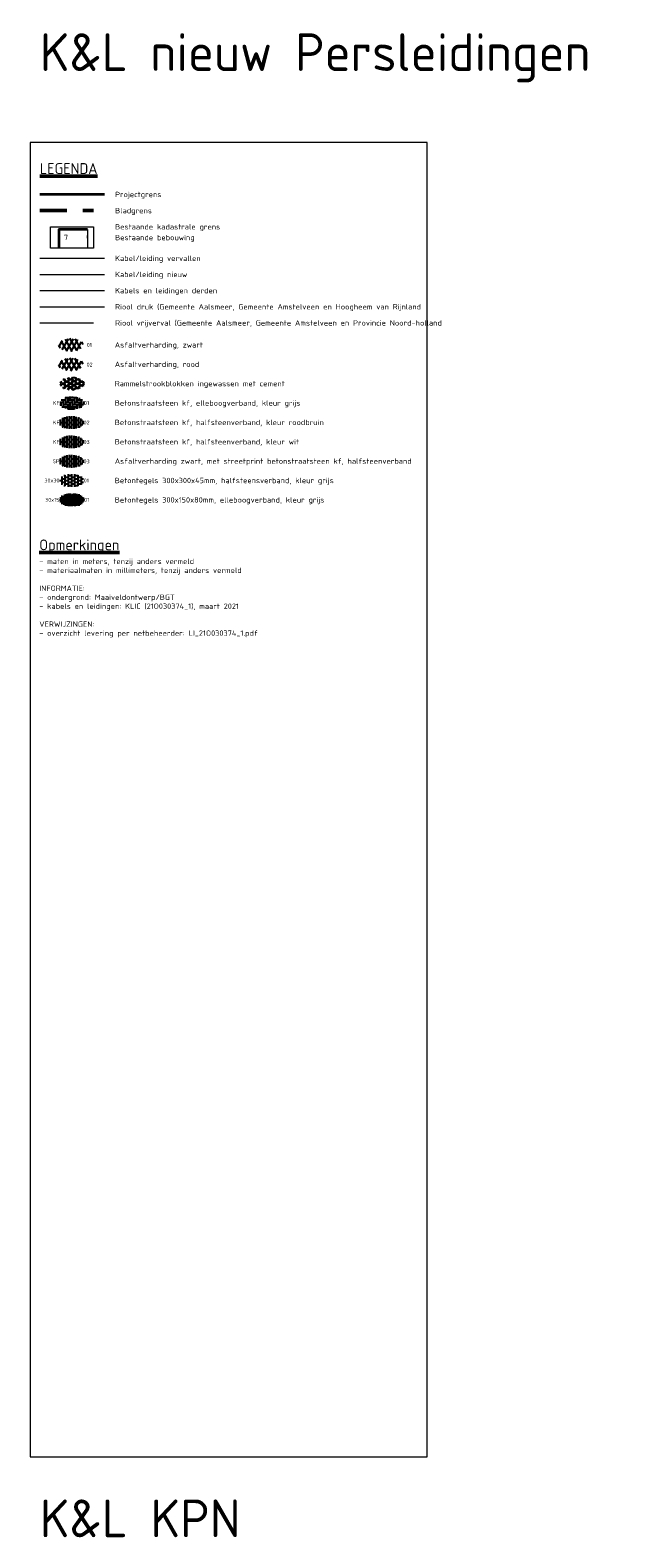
# Model space of a CAD drawing. Header units: metres. Extents: x 115632 to 117830, y 479690 to 480411.
# Tile 2 of 20: x 115802 to 115858, y 480091 to 480232. Entities that reach past the tile are written whole.
import ezdxf
from ezdxf.enums import TextEntityAlignment as Align
from ezdxf.lldxf.tags import DXFTag

# ---------------------------------------------------------------- set-up
doc = ezdxf.new("R2010")
doc.units = ezdxf.units.M
doc.linetypes.add('AL-TEKENBLADGRENS', pattern=[11.5, 2.5, -1.5, 1, -1.5, 1, -1.5, 2.5])
doc.linetypes.add('RI-OVERIG', pattern=[17, 5, -2, 2, -2, 0, -2, 2, -2])
doc.layers.get('Defpoints').update_dxf_attribs({"lineweight": 18})
for name, color, linetype, lineweight in [('B-WE-OG-TOPOGRAFIE-G', 7, 'Continuous', 18), ('B-WE-OG-TOPOGRAFIE_BEBOUWING-G', 7, 'Continuous', 35), ('B-WE-OG-TOPOGRAFIE_HUISNUMMER-T25', 7, 'Continuous', 25), ('B-WE-RI-DRUK-G', 210, 'RI-PERS', 18), ('B-WE-RI-VRIJVERVAL-G', 210, 'RI-OVERIG', 18), ('N-WE-KG-GRENS_PROJECT-G', 7, 'KG-OG', 35), ('N-WE-VH-VERHARDING_ASFALT-S', 7, 'Continuous', 25), ('N-WE-VH-VERHARDING_ASFALT_ROOD-S', 1, 'Continuous', 25), ('N-WE-VH-VERHARDING_BASALTVERHARDING-S', 7, 'Continuous', 25), ('N-WE-VH-VERHARDING_BETONSTRAATSTEEN-S', 7, 'Continuous', 25), ('N-WE-VH-VERHARDING_TEGEL-S', 7, 'Continuous', 25), ('X-XX-AL-LEGENDA-G', 7, 'Continuous', 18), ('X-XX-AL-LEGENDA-T25', 7, 'Continuous', 25), ('X-XX-AL-LEGENDA-T50', 7, 'Continuous', 50), ('X-XX-AL-T25', 7, 'Continuous', 25), ('X-XX-AL-T50', 7, 'Continuous', 50), ('X-XX-AL-TEKENBLADGRENS-G', 7, 'AL-TEKENBLADGRENS', 50)]:
    doc.layers.add(name, color=color, linetype=linetype, lineweight=lineweight)
doc.styles.add('NLCS-ISO', font='NLCS-ISO.ttf')
doc.styles.add('NLCS-ISO-ANNOTATIEF-T25', font='NLCS-ISO.ttf', dxfattribs={"height": 2.5})
doc.linetypes.add('KG-OG', pattern='A,5.5,-1.5,[2,NLCS.SHX,S=0.5,R=0,X=0,Y=0],-1.5', length=8.5)
tags = doc.linetypes.add('RI-PERS', pattern='A,7,-2,["P",Standard,S=1.8,R=0,X=-0.5,Y=-0.9],-2,7,-2,[102,NLCS.SHX,S=1,R=180,X=0,Y=0],-2', length=22).pattern_tags.tags
tags[6] = DXFTag(74, 10)

# ---------------------------------------------------------------- blocks, each defined once
blk = doc.blocks.new('SVH-ASFALT-SO')
at = {"ltscale": 0.1}
for p, q in [((-2.72, 1.26), (-3.45, 2.54)), ((-3.36, 2.17), (-1.83, 4.83)), ((0.36, -0.07), (-2.31, 4.55)), ((-1.91, 0.69), (0.95, 5.64)), ((2.75, -0.22), (-0.47, 5.37)), ((0, 0), (3.27, 5.66)), ((4.87, 0.12), (1.65, 5.7)), ((2.18, -0.23), (5.32, 5.22)), ((6.7, 0.95), (4.04, 5.55)), ((4.66, 0.07), (7.07, 4.25)), ((7.83, 2.99), (7.15, 4.18))]:
    blk.add_line(p, q, dxfattribs=at)
at = {"style": 'NLCS-ISO'}
blk.add_attdef('KLEUR', text='', height=1.8, dxfattribs=at).set_placement((9.49, 2.74), align=Align.MIDDLE_LEFT)
at = {"style": 'NLCS-ISO', "flags": 1}
blk.add_attdef('FUNCTIE', text='', height=1.8, dxfattribs=at).set_placement((0.12, -3.58), align=Align.MIDDLE_CENTER)
blk = doc.blocks.new('SVH-BASALTVERHARDING-SO')
at = {"ltscale": 0.1}
for p, q in [((-5.28, -0.77), (-4.82, 0.03)), ((-4.84, 0.04), (-5.26, 0.77)), ((-4.63, 0.15), (-5.12, 1)), ((-4.61, 0.14), (-3.61, 0.14)), ((-4.17, 1.87), (-3.61, 1.87)), ((-3.76, 2.1), (-3.61, 2.1)), ((-3.62, 0.14), (-3.12, 1)), ((-3.61, 2.12), (-3.57, 2.2)), ((-3.11, 0.98), (-3.61, 1.85)), ((-2.92, 0.89), (-3.42, 0.02)), ((-2.67, -1.28), (-3.42, 0.02)), ((-3.41, 2), (-3.21, 2.35)), ((-3.41, 1.97), (-2.91, 1.1)), ((-2.91, 1.12), (-1.91, 1.12)), ((-2.91, 0.88), (-1.91, 0.88)), ((-1.92, 1.12), (-1.42, 1.98)), ((-1.42, 0.02), (-1.92, 0.89)), ((-1.92, -0.85), (-1.42, 0.02)), ((-1.41, 1.97), (-1.86, 2.75)), ((-1.22, 1.87), (-1.72, 1)), ((-1.72, 1.01), (-1.22, 0.14)), ((-1.61, 2.8), (-1.2, 2.09)), ((-1.2, 2.1), (-0.2, 2.1)), ((-1.2, 1.87), (-0.2, 1.87)), ((-1.2, 0.14), (-0.2, 0.14)), ((-0.21, 2.11), (0.28, 2.95)), ((-0.21, 1.87), (0.54, 1.44)), ((-0.21, 0.15), (0.54, 1.45)), ((0.49, 2.85), (-0.01, 1.99)), ((1.5, 1.12), (0, 1.98)), ((0, 0.03), (0.75, 1.33)), ((0, 0), (0.5, -0.87)), ((0.49, -0.85), (1.99, 0.02)), ((0.5, 2.85), (1.5, 2.85)), ((0.74, 1.32), (1.49, 0.89)), ((1.98, 2), (1.48, 2.87)), ((1.49, 1.12), (1.99, 1.99)), ((2, 0), (1.5, 0.87)), ((2.19, 1.87), (1.69, 1)), ((1.7, 0.98), (2.2, 0.12)), ((1.77, 2.84), (2.18, 2.12)), ((2.21, 2.1), (3.21, 2.1)), ((2.21, 1.87), (3.21, 1.87)), ((2.21, 0.14), (3.21, 0.14)), ((3.68, 1.02), (3.18, 1.89)), ((3.19, 2.1), (3.39, 2.44)), ((3.19, 0.14), (3.69, 1)), ((3.39, 2), (3.89, 1.14)), ((3.61, 2.35), (3.4, 1.98)), ((3.9, 0.89), (3.4, 0.02)), ((4.91, -0.85), (3.41, 0.02)), ((3.91, 1.12), (4.91, 1.12)), ((3.91, 0.88), (4.91, 0.88)), ((5.39, 0.04), (4.89, 0.9)), ((4.9, -0.85), (5.4, 0.02)), ((4.91, 1.14), (5.1, 1.47)), ((5.09, 1.02), (5.59, 0.15)), ((5.11, 1.02), (5.27, 1.3)), ((5.61, 0.14), (5.85, 0.14)), ((-5.13, -0.95), (-4.97, -1.23)), ((-5.11, -0.95), (-4.61, -0.08)), ((-4.61, -0.1), (-3.61, -0.1)), ((-4.29, -1.83), (-3.61, -1.83)), ((-3.91, -2.07), (-3.61, -2.07)), ((-3.51, -2.27), (-3.63, -2.05)), ((-2.87, -1.39), (-3.62, -0.09)), ((-3.62, -1.83), (-2.87, -1.4)), ((-3.43, -1.93), (-3.15, -2.42)), ((-3.41, -1.95), (-1.91, -1.08)), ((-2.67, -1.28), (-1.92, -0.85)), ((-1.17, -1.51), (-1.92, -1.08)), ((-1.9, -2.78), (-1.16, -1.5)), ((-1.21, -0.1), (-1.71, -0.96)), ((-0.21, -1.83), (-1.71, -0.97)), ((-1.65, -2.83), (-0.96, -1.62)), ((-1.2, -0.1), (-0.2, -0.1)), ((-0.21, -2.06), (-0.96, -1.63)), ((0.28, -2.93), (-0.22, -2.06)), ((-0.21, -1.83), (0.29, -0.96)), ((0.3, -0.98), (-0.2, -0.12)), ((0.49, -1.08), (-0.01, -1.95)), ((-0.01, -1.94), (0.49, -2.81)), ((0.25, -2.99), (0.28, -2.93)), ((0.49, -1.08), (1.24, -0.65)), ((0.49, -2.81), (1.99, -1.95)), ((0.6, -2.99), (1.24, -2.62)), ((1.42, -2.92), (1.23, -2.6)), ((1.99, -1.94), (1.24, -0.65)), ((1.67, -2.89), (1.43, -2.48)), ((1.44, -0.53), (2.19, -0.1)), ((2.19, -1.83), (1.44, -0.53)), ((1.44, -2.5), (2.19, -2.07)), ((2.21, -0.1), (3.21, -0.1)), ((2.21, -1.83), (3.21, -1.83)), ((2.21, -2.07), (3.21, -2.07)), ((3.19, -0.1), (3.94, -0.53)), ((3.2, -1.81), (3.95, -0.52)), ((3.42, -2.46), (3.2, -2.09)), ((3.41, -1.93), (4.16, -0.63)), ((3.41, -1.97), (3.64, -2.38)), ((4.15, -0.65), (4.9, -1.08)), ((5.13, -1.48), (4.91, -1.1)), ((5.6, -0.1), (5.1, -0.96)), ((5.11, -0.98), (5.3, -1.31)), ((5.61, -0.1), (5.86, -0.1))]:
    blk.add_line(p, q, dxfattribs=at)
at = {"style": 'NLCS-ISO', "flags": 1}
blk.add_attdef('FUNCTIE', text='', height=1.8, dxfattribs=at).set_placement((0.12, -3.58), align=Align.MIDDLE_CENTER)
blk = doc.blocks.new('SVH-BSS_KEIFORMAAT_HALFST-SO')
at = {"ltscale": 0.1}
for p, q in [((-5.46, 1.05), (-5.25, 1.05)), ((-5.25, -1.46), (-5.25, 1.28)), ((-5.25, 0), (-4.2, 0)), ((-4.2, -2.2), (-4.2, 2.03)), ((-4.2, 1.05), (-3.15, 1.05)), ((-3.15, -2.63), (-3.15, 2.46)), ((-3.15, 2.1), (-2.1, 2.1)), ((-3.15, 0), (-2.1, 0)), ((-2.1, -2.89), (-2.1, 2.72)), ((-2.1, 1.05), (-1.05, 1.05)), ((-1.05, -3.03), (-1.05, 2.86)), ((-1.05, 2.1), (0, 2.1)), ((-1.05, 0), (0, 0)), ((0, -3.06), (0, 2.88)), ((0, 1.05), (1.05, 1.05)), ((1.05, -2.98), (1.05, 2.81)), ((1.05, 2.1), (2.1, 2.1)), ((1.05, 0), (2.1, 0)), ((2.1, -2.8), (2.1, 2.62)), ((2.1, 1.05), (3.15, 1.05)), ((3.15, -2.47), (3.15, 2.3)), ((3.15, 2.1), (3.61, 2.1)), ((3.15, 0), (4.2, 0)), ((4.2, -1.94), (4.2, 1.76)), ((4.2, 1.05), (5, 1.05)), ((5.25, -0.83), (5.25, 0.66)), ((5.25, 0), (5.43, 0)), ((-5.58, -1.05), (-5.25, -1.05)), ((-4.39, -2.1), (-4.2, -2.1)), ((-4.2, -1.05), (-3.15, -1.05)), ((-3.15, -2.1), (-2.1, -2.1)), ((-2.1, -1.05), (-1.05, -1.05)), ((-1.05, -2.1), (0, -2.1)), ((0, -1.05), (1.05, -1.05)), ((1.05, -2.1), (2.1, -2.1)), ((2.1, -1.05), (3.15, -1.05)), ((3.15, -2.1), (3.93, -2.1)), ((4.2, -1.05), (5.12, -1.05))]:
    blk.add_line(p, q, dxfattribs=at)
at = {"style": 'NLCS-ISO'}
blk.add_attdef('FORMAAT', text='', height=1.8, dxfattribs=at).set_placement((-5.68, -0.09), align=Align.MIDDLE_RIGHT)
blk.add_attdef('KLEUR', text='', height=1.8, dxfattribs=at).set_placement((5.53, -0.09), align=Align.MIDDLE_LEFT)
at = {"style": 'NLCS-ISO', "flags": 1}
blk.add_attdef('FUNCTIE', text='', height=1.8, dxfattribs=at).set_placement((0.12, -3.58), align=Align.MIDDLE_CENTER)
blk = doc.blocks.new('SVH-TEGEL_300X300_DUN_HALFST-SO')
for p, q in [((-5.66, 0), (-4.5, 0)), ((-4.89, 1.5), (-4.5, 1.5)), ((-4.5, -1.8), (-4.5, 1.8)), ((-4.5, 0.75), (-3, 0.75)), ((-3.7, 2.25), (-3, 2.25)), ((-3, -2.52), (-3, 2.52)), ((-3, 1.5), (-1.5, 1.5)), ((-3, 0), (-1.5, 0)), ((-1.5, -2.87), (-1.5, 2.87)), ((-1.5, 2.25), (0, 2.25)), ((-1.5, 0.75), (0, 0.75)), ((0, -2.97), (0, 2.97)), ((0, 1.5), (1.5, 1.5)), ((0, 0), (1.5, 0)), ((1.5, -2.87), (1.5, 2.87)), ((1.5, 2.25), (3, 2.25)), ((1.5, 0.75), (3, 0.75)), ((3, -2.52), (3, 2.52)), ((3, 1.5), (4.5, 1.5)), ((3, 0), (4.5, 0)), ((4.5, -1.8), (4.5, 1.8)), ((4.5, 0.75), (5.48, 0.75)), ((-4.89, -1.5), (-4.5, -1.5)), ((-4.5, -0.75), (-3, -0.75)), ((-3.7, -2.25), (-3, -2.25)), ((-3, -1.5), (-1.5, -1.5)), ((-1.5, -0.75), (0, -0.75)), ((-1.5, -2.25), (0, -2.25)), ((0, -1.5), (1.5, -1.5)), ((1.5, -0.75), (3, -0.75)), ((1.5, -2.25), (3, -2.25)), ((3, -1.5), (4.5, -1.5)), ((4.5, -0.75), (5.48, -0.75))]:
    blk.add_line(p, q)
at = {"style": 'NLCS-ISO'}
blk.add_attdef('FORMAAT', text='', height=1.8, dxfattribs=at).set_placement((-5.76, 0), align=Align.MIDDLE_RIGHT)
blk.add_attdef('KLEUR', text='', height=1.8, dxfattribs=at).set_placement((5.58, 0), align=Align.MIDDLE_LEFT)
at = {"style": 'NLCS-ISO', "flags": 1}
blk.add_attdef('FUNCTIE', text='', height=1.8, dxfattribs=at).set_placement((0.12, -3.58), align=Align.MIDDLE_CENTER)
blk = doc.blocks.new('SVH-BSS_KEIFORMAAT_ELLEBOOG-SO')
at = {"ltscale": 0.1}
for p, q in [((-5.61, 0.39), (-3.97, 0.39)), ((-5.02, 0.39), (-5.02, -1.37)), ((-4.95, 1.44), (-2.92, 1.44)), ((-3.97, 1.44), (-3.97, -1.71)), ((-3.1, 2.49), (-1.87, 2.49)), ((-2.92, 2.49), (-2.92, -0.66)), ((-2.92, 0.39), (0.23, 0.39)), ((-1.87, 2.81), (-1.87, 0.39)), ((-1.87, 1.44), (1.28, 1.44)), ((-0.82, 2.94), (-0.82, 1.44)), ((-0.82, 2.49), (2.33, 2.49)), ((-0.82, 0.39), (-0.82, -2.76)), ((0.23, 2.97), (0.23, 2.49)), ((0.23, 1.44), (0.23, -1.71)), ((1.28, 2.49), (1.28, -0.66)), ((1.28, 0.39), (4.43, 0.39)), ((2.33, 2.71), (2.33, 0.39)), ((2.33, 1.44), (4.95, 1.44)), ((3.38, 2.38), (3.38, 1.44)), ((3.38, 0.39), (3.38, -2.38)), ((4.43, 1.44), (4.43, -1.71)), ((5.48, 0.74), (5.48, -0.66)), ((5.48, 0.39), (5.61, 0.39)), ((-5.52, -0.66), (-5.02, -0.66)), ((-4.62, -1.71), (-1.87, -1.71)), ((-3.97, -0.66), (-0.82, -0.66)), ((-2.92, -1.71), (-2.92, -2.55)), ((-1.87, -0.66), (-1.87, -2.81)), ((-1.87, -2.76), (1.28, -2.76)), ((-0.82, -1.71), (2.33, -1.71)), ((0.23, -0.66), (3.38, -0.66)), ((0.23, -2.76), (0.23, -2.97)), ((1.28, -1.71), (1.28, -2.9)), ((2.33, -0.66), (2.33, -2.71)), ((3.38, -1.71), (4.62, -1.71)), ((4.43, -0.66), (5.52, -0.66))]:
    blk.add_line(p, q, dxfattribs=at)
at = {"style": 'NLCS-ISO'}
blk.add_attdef('FORMAAT', text='', height=1.8, dxfattribs=at).set_placement((-5.71, 0), align=Align.MIDDLE_RIGHT)
blk.add_attdef('KLEUR', text='', height=1.8, dxfattribs=at).set_placement((5.71, 0), align=Align.MIDDLE_LEFT)
at = {"style": 'NLCS-ISO', "flags": 1}
blk.add_attdef('FUNCTIE', text='', height=1.8, dxfattribs=at).set_placement((0.12, -3.58), align=Align.MIDDLE_CENTER)
blk = doc.blocks.new('SVH-TEGEL_150X300_DIK_ELLEBOOG-SO')
h = blk.add_hatch(color=254)
h.dxf.hatch_style = 1
edge = h.paths.add_edge_path()
edge.add_ellipse((0.01, 0.01), major_axis=(-5.66, 0), ratio=0.530464, start_angle=0, end_angle=360)
for p, q in [((-5.48, 0.75), (-4.5, 0.75)), ((-5.25, 0.75), (-5.48, 0.75)), ((-5.25, 1.12), (-5.25, 0.75)), ((-5.25, 1.12), (-5.25, 0.75)), ((-5.25, 0.75), (-3.75, 0.75)), ((-4.9, 1.5), (-3.75, 1.5)), ((-4.5, 1.5), (-4.9, 1.5)), ((-4.5, 1.82), (-4.5, 1.5)), ((-4.5, 1.82), (-4.5, 1.5)), ((-4.5, 1.5), (-3, 1.5)), ((-3.75, 0.75), (-4.5, 0.75)), ((-4.5, 0.75), (-4.5, -0.75)), ((-4.5, 0.75), (-4.5, 0)), ((-3, 1.5), (-3.75, 1.5)), ((-3.75, 1.5), (-3.75, 0)), ((-3.75, 1.5), (-3.75, 0.75)), ((-3.75, 0.75), (-3.75, -0.75)), ((-3.74, 2.25), (-3, 2.25)), ((-3.74, 2.25), (-2.25, 2.25)), ((-2.25, 2.25), (-3, 2.25)), ((-3, 2.25), (-3, 0.75)), ((-3, 2.25), (-3, 1.5)), ((-3, 1.5), (-3, 0)), ((-2.25, 0.75), (-3, 0.75)), ((-3, 0.75), (-3, 0)), ((-3, 0.75), (-1.5, 0.75)), ((-2.25, 2.75), (-2.25, 1.5)), ((-2.25, 2.75), (-2.25, 2.25)), ((-2.25, 2.25), (-2.25, 0.75)), ((-2.25, 1.5), (-2.25, 0.75)), ((-2.25, 1.5), (-0.75, 1.5)), ((-1.5, 1.5), (-2.25, 1.5)), ((-2.25, 0.75), (-0.75, 0.75)), ((-1.5, 2.89), (-1.5, 1.5)), ((-1.5, 2.89), (-1.5, 2.25)), ((-1.5, 2.25), (-1.5, 1.5)), ((-1.5, 2.25), (0, 2.25)), ((-0.75, 2.25), (-1.5, 2.25)), ((-1.5, 1.5), (0, 1.5)), ((-0.75, 0.75), (-1.5, 0.75)), ((-1.5, 0.75), (-1.5, -0.75)), ((-1.5, 0.75), (-1.5, 0)), ((-0.75, 2.97), (-0.75, 2.25)), ((-0.75, 2.97), (-0.75, 2.25)), ((-0.75, 2.25), (0.75, 2.25)), ((0, 1.5), (-0.75, 1.5)), ((-0.75, 1.5), (-0.75, 0)), ((-0.75, 1.5), (-0.75, 0.75)), ((-0.75, 0.75), (-0.75, -0.75)), ((0, 0), (-0.75, 0)), ((0.75, 2.25), (0, 2.25)), ((0, 2.25), (0, 0.75)), ((0, 2.25), (0, 1.5)), ((0, 1.5), (0, 0)), ((0, 0.75), (1.5, 0.75)), ((0, 0.75), (0, 0)), ((0.75, 0.75), (0, 0.75)), ((0, 0), (1.5, 0)), ((0.75, 2.97), (0.75, 1.5)), ((0.75, 2.97), (0.75, 2.25)), ((0.75, 2.25), (0.75, 0.75)), ((0.75, 1.5), (0.75, 0.75)), ((0.75, 1.5), (2.25, 1.5)), ((1.5, 1.5), (0.75, 1.5)), ((0.75, 0.75), (2.25, 0.75)), ((1.5, 0), (0.75, 0)), ((1.5, 2.89), (1.5, 1.5)), ((1.5, 2.89), (1.5, 2.25)), ((1.5, 2.25), (1.5, 1.5)), ((1.5, 2.25), (3, 2.25)), ((2.25, 2.25), (1.5, 2.25)), ((1.5, 1.5), (3, 1.5)), ((1.5, 0.75), (1.5, 0)), ((2.25, 0.75), (1.5, 0.75)), ((1.5, 0.75), (1.5, -0.75)), ((1.5, 0), (1.5, -1.5)), ((2.25, 2.75), (2.25, 2.25)), ((2.25, 2.75), (2.25, 2.25)), ((2.25, 2.25), (3.74, 2.25)), ((2.25, 1.5), (2.25, 0.75)), ((3, 1.5), (2.25, 1.5)), ((2.25, 1.5), (2.25, 0)), ((2.25, 0.75), (2.25, -0.75)), ((2.25, 0), (2.25, -0.75)), ((2.25, 0), (3.75, 0)), ((3, 0), (2.25, 0)), ((3, 2.25), (3, 1.5)), ((3.74, 2.25), (3, 2.25)), ((3, 2.25), (3, 0.75)), ((3, 1.5), (3, 0)), ((3, 0.75), (3, 0)), ((3, 0.75), (4.5, 0.75)), ((3.75, 0.75), (3, 0.75)), ((3, 0), (4.5, 0)), ((3.75, 2.25), (3.75, 0.75)), ((3.75, 1.5), (3.75, 0.75)), ((3.75, 1.5), (4.9, 1.5)), ((3.75, 0.75), (5.25, 0.75)), ((3.75, 0), (3.75, -0.75)), ((4.5, 0), (3.75, 0)), ((3.75, 0), (3.75, -1.5)), ((4.5, 0.75), (4.5, 0)), ((5.25, 0.75), (4.5, 0.75)), ((4.5, 0.75), (4.5, -0.75)), ((4.5, 0), (4.5, -1.5)), ((5.25, 1.12), (5.25, 0.75)), ((5.25, 0.75), (5.25, -0.75)), ((5.25, 0), (5.25, -0.75)), ((5.25, 0), (5.66, 0)), ((-5.66, 0), (-5.25, 0)), ((-5.66, 0), (-4.5, 0)), ((-5.25, -0.75), (-5.48, -0.75)), ((-5.48, -0.75), (-5.25, -0.75)), ((-4.5, 0), (-5.25, 0)), ((-5.25, 0), (-5.25, -1.12)), ((-5.25, 0), (-5.25, -0.75)), ((-5.25, -0.75), (-5.25, -1.12)), ((-4.5, -1.5), (-4.9, -1.5)), ((-4.9, -1.5), (-3.75, -1.5)), ((-4.5, 0), (-4.5, -1.5)), ((-3.75, -0.75), (-4.5, -0.75)), ((-4.5, -0.75), (-4.5, -1.5)), ((-4.5, -0.75), (-3, -0.75)), ((-4.5, -1.5), (-3, -1.5)), ((-3, 0), (-3.75, 0)), ((-3.75, 0), (-3.75, -0.75)), ((-3.75, 0), (-2.25, 0)), ((-3.75, -0.75), (-2.25, -0.75)), ((-3, -1.5), (-3.75, -1.5)), ((-3.75, -1.5), (-3.75, -2.25)), ((-3.75, -1.5), (-3.75, -2.25)), ((-3, 0), (-1.5, 0)), ((-2.25, -0.75), (-3, -0.75)), ((-3, -0.75), (-3, -2.25)), ((-3, -0.75), (-3, -1.5)), ((-3, -1.5), (-3, -2.54)), ((-2.25, -2.25), (-3, -2.25)), ((-3, -2.25), (-3, -2.54)), ((-3, -2.25), (-1.5, -2.25)), ((-1.5, 0), (-2.25, 0)), ((-2.25, 0), (-2.25, -1.5)), ((-2.25, 0), (-2.25, -0.75)), ((-2.25, -0.75), (-2.25, -2.25)), ((-1.5, -1.5), (-2.25, -1.5)), ((-2.25, -1.5), (-2.25, -2.25)), ((-2.25, -1.5), (-0.75, -1.5)), ((-2.25, -2.25), (-0.75, -2.25)), ((-1.5, 0), (-1.5, -1.5)), ((-0.75, -0.75), (-1.5, -0.75)), ((-1.5, -0.75), (-1.5, -1.5)), ((-1.5, -0.75), (0, -0.75)), ((-1.5, -1.5), (0, -1.5)), ((-1.5, -2.25), (-1.5, -2.89)), ((-0.75, 0), (-0.75, -0.75)), ((-0.75, 0), (0.75, 0)), ((-0.75, -0.75), (0.75, -0.75)), ((-0.75, -1.5), (-0.75, -2.25)), ((0, -1.5), (-0.75, -1.5)), ((-0.75, -1.5), (-0.75, -2.97)), ((0, -0.75), (0, -1.5)), ((0.75, -0.75), (0, -0.75)), ((0, -0.75), (0, -2.25)), ((0, -1.5), (0, -3)), ((0.75, -2.25), (0, -2.25)), ((0, -2.25), (0, -3)), ((0, -2.25), (1.5, -2.25)), ((0.75, 0), (0.75, -0.75)), ((0.75, 0), (0.75, -1.5)), ((0.75, -0.75), (0.75, -2.25)), ((1.5, -1.5), (0.75, -1.5)), ((0.75, -1.5), (0.75, -2.25)), ((0.75, -1.5), (2.25, -1.5)), ((0.75, -2.25), (2.25, -2.25)), ((1.5, -0.75), (1.5, -1.5)), ((1.5, -0.75), (3, -0.75)), ((2.25, -0.75), (1.5, -0.75)), ((1.5, -1.5), (3, -1.5)), ((1.5, -2.25), (1.5, -2.89)), ((2.25, -2.25), (1.5, -2.25)), ((1.5, -2.25), (1.5, -2.89)), ((2.25, -0.75), (3.75, -0.75)), ((2.25, -1.5), (2.25, -2.25)), ((3, -1.5), (2.25, -1.5)), ((2.25, -1.5), (2.25, -2.75)), ((2.25, -2.25), (2.25, -2.75)), ((3, -0.75), (3, -1.5)), ((3.75, -0.75), (3, -0.75)), ((3, -0.75), (3, -2.25)), ((3, -1.5), (3, -2.54)), ((3, -2.25), (3, -2.54)), ((3, -2.25), (3.74, -2.25)), ((3.74, -2.25), (3, -2.25)), ((3.75, -0.75), (3.75, -2.25)), ((3.75, -1.5), (3.75, -2.25)), ((3.75, -1.5), (4.9, -1.5)), ((4.5, -1.5), (3.75, -1.5)), ((4.5, -0.75), (4.5, -1.5)), ((4.5, -0.75), (5.48, -0.75)), ((5.25, -0.75), (4.5, -0.75)), ((4.5, -1.5), (4.9, -1.5)), ((5.25, -0.75), (5.48, -0.75))]:
    blk.add_line(p, q)
at = {"style": 'NLCS-ISO'}
blk.add_attdef('FORMAAT', text='', height=1.8, dxfattribs=at).set_placement((-5.76, 0), align=Align.MIDDLE_RIGHT)
blk.add_attdef('KLEUR', text='', height=1.8, dxfattribs=at).set_placement((5.76, 0), align=Align.MIDDLE_LEFT)
at = {"style": 'NLCS-ISO', "flags": 1}
blk.add_attdef('FUNCTIE', text='', height=1.8, dxfattribs=at).set_placement((0.12, -3.58), align=Align.MIDDLE_CENTER)

msp = doc.modelspace()

# ---------------------------------------------------------------- linework, layer by layer
at = {"color": 10, "lineweight": 20}
msp.add_line((115803.3, 480210.35), (115809.3, 480210.35), dxfattribs=at)
at = {"color": 90, "lineweight": 20}
msp.add_line((115803.3, 480208.85), (115809.3, 480208.85), dxfattribs=at)
at = {"color": 167, "lineweight": 20}
for p, q in [((115803.3, 480207.35), (115809.3, 480207.35)), ((115803.3, 480205.85), (115809.3, 480205.85))]:
    msp.add_line(p, q, dxfattribs=at)
at = {"layer": 'B-WE-OG-TOPOGRAFIE-G'}
for p, q in [((115807.72, 480213.03), (115807.72, 480211.28)), ((115807.72, 480212.23), (115807.72, 480212.48))]:
    msp.add_line(p, q, dxfattribs=at)
at = {"layer": 'B-WE-OG-TOPOGRAFIE_BEBOUWING-G'}
msp.add_lwpolyline([(115807.72, 480213.03), (115805.08, 480213.03), (115805.08, 480211.28)], dxfattribs=at)
at = {"layer": 'B-WE-RI-DRUK-G', "lineweight": 20}
msp.add_line((115803.3, 480205.85), (115809.3, 480205.85), dxfattribs=at)
at = {"layer": 'B-WE-RI-VRIJVERVAL-G', "lineweight": 20}
msp.add_line((115803.3, 480204.35), (115809.3, 480204.35), dxfattribs=at)
at = {"layer": 'Defpoints'}
msp.add_lwpolyline([(115802.4, 480099.02), (115839.3, 480099.02), (115839.3, 480221.12), (115802.4, 480221.12)], close=True, dxfattribs=at)
at = {"layer": 'N-WE-KG-GRENS_PROJECT-G', "linetype": 'KG-OG', "flags": 128}
msp.add_lwpolyline([(115809.3, 480216.28), (115803.3, 480216.28)], dxfattribs=at)
at = {"layer": 'X-XX-AL-LEGENDA-G'}
msp.add_lwpolyline([(115804.3, 480211.28), (115804.3, 480213.28), (115808.3, 480213.28), (115808.3, 480211.28), (115804.3, 480211.28)], close=True, dxfattribs=at)
at = {"layer": 'X-XX-AL-TEKENBLADGRENS-G', "flags": 128}
msp.add_lwpolyline([(115803.3, 480214.78), (115809.3, 480214.78)], dxfattribs=at)

# ---------------------------------------------------------------- block references
at = {"layer": 'N-WE-VH-VERHARDING_ASFALT-S', "xscale": 0.2, "yscale": 0.2, "zscale": 0.2}
for name, p, values in [('SVH-ASFALT-SO', (115805.77, 480201.75), {'KLEUR': '01'}), ('SVH-BSS_KEIFORMAAT_HALFST-SO', (115806.27, 480191.51), {'FORMAAT': 'SP', 'KLEUR': '03'})]:
    msp.add_blockref(name, p, dxfattribs=at).add_auto_attribs(values)
at = {"layer": 'N-WE-VH-VERHARDING_ASFALT_ROOD-S', "color": 10, "xscale": 0.2, "yscale": 0.2, "zscale": 0.2}
msp.add_blockref('SVH-ASFALT-SO', (115805.76, 480199.93), dxfattribs=at).add_auto_attribs({'KLEUR': '02'})
at = {"layer": 'N-WE-VH-VERHARDING_BASALTVERHARDING-S', "xscale": 0.2, "yscale": 0.2, "zscale": 0.2}
msp.add_blockref('SVH-BASALTVERHARDING-SO', (115806.27, 480198.71), dxfattribs=at)
at = {"layer": 'N-WE-VH-VERHARDING_BETONSTRAATSTEEN-S', "xscale": 0.2, "yscale": 0.2, "zscale": 0.2}
for name, p, values in [('SVH-BSS_KEIFORMAAT_ELLEBOOG-SO', (115806.27, 480196.91), {'FORMAAT': 'KF', 'KLEUR': '01'}), ('SVH-BSS_KEIFORMAAT_HALFST-SO', (115806.27, 480195.11), {'FORMAAT': 'KF', 'KLEUR': '02'}), ('SVH-BSS_KEIFORMAAT_HALFST-SO', (115806.27, 480193.31), {'FORMAAT': 'KF', 'KLEUR': '03'})]:
    msp.add_blockref(name, p, dxfattribs=at).add_auto_attribs(values)
at = {"layer": 'N-WE-VH-VERHARDING_TEGEL-S', "xscale": 0.2, "yscale": 0.2, "zscale": 0.2}
for name, p, values in [('SVH-TEGEL_300X300_DUN_HALFST-SO', (115806.27, 480189.71), {'FORMAAT': '30x30', 'KLEUR': '01'}), ('SVH-TEGEL_150X300_DIK_ELLEBOOG-SO', (115806.27, 480187.91), {'FORMAAT': '30x15', 'KLEUR': '01'})]:
    msp.add_blockref(name, p, dxfattribs=at).add_auto_attribs(values)

# ---------------------------------------------------------------- texts
at = {"layer": 'B-WE-OG-TOPOGRAFIE_HUISNUMMER-T25', "style": 'NLCS-ISO'}
msp.add_text(' 7', height=0.5, rotation=360, dxfattribs=at).set_placement((115805.19, 480212.04))
at = {"layer": 'Defpoints', "char_height": 3.5, "attachment_point": 1, "style": 'NLCS-ISO-ANNOTATIEF-T25'}
for s, insert in [('K&L nieuw Persleidingen', (115803.3, 480231.25)), ('K&L KPN', (115803.3, 480095.04))]:
    msp.add_mtext_dynamic_manual_height_columns(s, width=9078.4439, gutter_width=125, heights=[0], dxfattribs=dict(at, insert=insert))
at = {"layer": 'X-XX-AL-LEGENDA-T25', "style": 'NLCS-ISO'}
for s, p in [('Bladgrens', (115810.3, 480214.78)), ('Bestaande bebouwing', (115810.3, 480212.28))]:
    msp.add_text(s, height=0.5, rotation=360, dxfattribs=at).set_placement(p, align=Align.MIDDLE_LEFT)
at = {"layer": 'X-XX-AL-LEGENDA-T50', "style": 'NLCS-ISO'}
msp.add_text('%%ULEGENDA', height=1, dxfattribs=at).set_placement((115803.3, 480218.19))
at = {"layer": 'X-XX-AL-T25', "style": 'NLCS-ISO'}
for s, p in [('Projectgrens', (115810.3, 480216.28)), ('Bestaande kadastrale grens', (115810.3, 480213.28)), ('Kabel/leiding vervallen ', (115810.3, 480210.35)), ('Kabel/leiding nieuw', (115810.3, 480208.85)), ('Kabels en leidingen derden', (115810.3, 480207.35)), ('Riool druk (Gemeente Aalsmeer, Gemeente Amstelveen en Hoogheem van Rijnland', (115810.3, 480205.85)), ('Riool vrijverval (Gemeente Aalsmeer, Gemeente Amstelveen en Provincie Noord-holland', (115810.3, 480204.35)), ('Asfaltverharding, zwart', (115810.27, 480202.31)), ('Asfaltverharding, rood', (115810.27, 480200.51)), ('Rammelstrookblokken ingewassen met cement', (115810.27, 480198.71)), ('Betonstraatsteen kf, elleboogverband, kleur grijs', (115810.27, 480196.91)), ('Betonstraatsteen kf, halfsteenverband, kleur roodbruin', (115810.27, 480195.11)), ('Betonstraatsteen kf, halfsteenverband, kleur wit', (115810.27, 480193.31)), ('Asfaltverharding zwart, met streetprint betonstraatsteen kf, halfsteenverband', (115810.27, 480191.51)), ('Betontegels 300x300x45mm, halfsteensverband, kleur grijs', (115810.27, 480189.71)), ('Betontegels 300x150x80mm, elleboogverband, kleur grijs', (115810.27, 480187.91))]:
    msp.add_text(s, height=0.5, dxfattribs=at).set_placement(p, align=Align.MIDDLE_LEFT)
at = {"layer": 'X-XX-AL-T25', "insert": (115803.25, 480182.45), "char_height": 0.5, "attachment_point": 1, "style": 'NLCS-ISO'}
msp.add_mtext('- maten in meters, tenzij anders vermeld\\P- materiaalmaten in millimeters, tenzij anders vermeld\\P\\PINFORMATIE:\\P- ondergrond: Maaiveldontwerp/BGT\\P- kabels en leidingen: KLIC (21O030374_1), maart 2021\\P\\PVERWIJZINGEN:\\P- overzicht levering per netbeheerder: LI_21O030374_1.pdf', dxfattribs=at)
at = {"layer": 'X-XX-AL-T50', "style": 'NLCS-ISO'}
msp.add_text('%%UOpmerkingen', height=1, dxfattribs=at).set_placement((115803.25, 480183.23))

doc.saveas('drawing.dxf')
